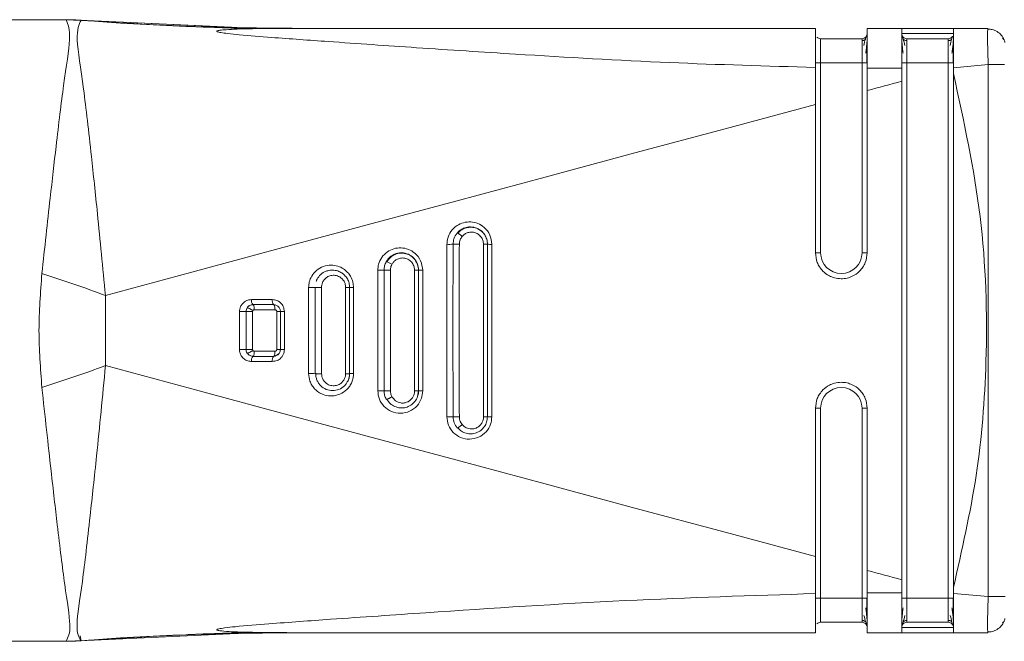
# Model space of a CAD drawing. Header units: millimetres. Extents: x -453 to 1924, y -67 to 428.
# Tile 17 of 72: x -211 to -183, y 391 to 409. Entities that reach past the tile are written whole.
import ezdxf

# ---------------------------------------------------------------- set-up
doc = ezdxf.new("R2010")
doc.units = ezdxf.units.MM

# ---------------------------------------------------------------- blocks, each defined once
blk = doc.blocks.new('Drawing View1')
at = {"color": 7, "linetype": 'Continuous', "lineweight": 18}
for p, q in [((-20.789, 0.265), (-5.415, 0.265)), ((-5.081, 0.256), (-5.419, 0.265)), ((-4.968, 0.248), (-5.419, 0.265)), ((-5.415, 0.265), (-5.413, 0.264)), ((-0.24, 0.029), (-5.009, 0.251)), ((-0.615, 0.047), (-5.009, 0.251)), ((-4.971, 0.248), (-4.971, 0.248)), ((0.547, 0.019), (-1.052, 0.047)), ((0.552, 0.018), (0.053, 0.027)), ((16.311, 0.015), (1.116, 0.015)), ((18.811, 0.015), (17.811, 0.015)), ((20.311, 0.015), (18.811, 0.015)), ((21.311, 0.015), (20.311, 0.015)), ((21.311, 0.015), (21.306, -0.025)), ((17.661, -0.285), (16.461, -0.285)), ((20.311, -0.135), (18.811, -0.135)), ((20.161, -0.285), (18.961, -0.285)), ((16.311, -2.189), (16.311, -1.116)), ((16.461, -0.985), (16.461, -6.485)), ((17.661, -0.985), (16.461, -0.985)), ((17.661, -6.485), (17.661, -0.985)), ((18.961, -0.985), (18.961, -16.485)), ((20.161, -0.985), (18.961, -0.985)), ((20.161, -16.485), (20.161, -0.985)), ((21.32, -1.03), (20.311, -1.124)), ((20.311, -1.124), (20.311, -1.292)), ((21.32, -1.03), (21.32, -16.44)), ((5.631, -6.24), (5.631, -11.23)), ((6.692, -6.235), (6.692, -11.235)), ((6.811, -6.235), (6.692, -6.235)), ((6.811, -6.235), (6.811, -11.235)), ((6.811, -7.777), (6.811, -6.235)), ((6.934, -11.231), (6.934, -6.239)), ((16.311, -6.485), (16.461, -6.485)), ((17.811, -6.485), (17.661, -6.485)), ((3.628, -6.99), (3.628, -10.481)), ((3.811, -10.485), (3.811, -6.985)), ((4.695, -6.985), (4.695, -10.485)), ((4.811, -6.985), (4.695, -6.985)), ((4.811, -6.985), (4.811, -10.485)), ((1.624, -7.489), (1.624, -9.981)), ((1.811, -9.985), (1.811, -7.485)), ((1.999, -9.984), (1.999, -7.485)), ((2.811, -7.485), (2.698, -7.485)), ((2.698, -7.485), (2.698, -9.985)), ((2.811, -7.485), (2.811, -9.985)), ((-4.262, -9.749), (-4.262, -7.721)), ((0.016, -7.987), (-0.01, -7.99)), ((0.011, -7.985), (0.611, -7.985)), ((-0.189, -9.285), (-0.189, -8.185)), ((0.002, -9.285), (0.002, -8.185)), ((0.052, -8.135), (0.651, -8.135)), ((0.701, -8.185), (0.701, -9.285)), ((0.811, -8.185), (0.811, -9.285)), ((0.651, -9.335), (0.052, -9.335)), ((0.811, -9.285), (0.804, -9.285)), ((0.011, -9.485), (0.016, -9.481)), ((0.611, -9.485), (0.011, -9.485)), ((6.811, -11.235), (6.811, -9.684)), ((2.811, -9.985), (2.698, -9.985)), ((4.811, -10.485), (4.695, -10.485)), ((4.781, -10.646), (4.807, -10.485)), ((16.311, -10.985), (16.461, -10.985)), ((16.461, -10.985), (16.461, -16.485)), ((17.661, -16.485), (17.661, -10.985)), ((17.811, -10.985), (17.661, -10.985)), ((6.811, -11.235), (6.692, -11.235)), ((20.311, -16.177), (20.311, -16.346)), ((17.661, -16.485), (16.461, -16.485)), ((17.811, -16.485), (17.661, -16.485)), ((20.161, -16.485), (18.961, -16.485)), ((20.311, -16.485), (20.161, -16.485)), ((21.32, -16.44), (20.311, -16.346)), ((17.661, -17.185), (16.461, -17.185)), ((18.811, -17.258), (18.811, -17.272)), ((18.811, -17.335), (20.311, -17.335)), ((20.161, -17.185), (18.961, -17.185)), ((-5.009, -17.721), (-0.241, -17.499)), ((-5.009, -17.721), (-0.24, -17.499)), ((-4.997, -17.574), (-4.971, -17.717)), ((-1.042, -17.517), (0.552, -17.489)), ((-0.362, -17.505), (0.053, -17.497)), ((16.311, -17.485), (1.116, -17.485)), ((18.811, -17.485), (17.811, -17.485)), ((18.811, -17.485), (20.311, -17.485)), ((21.311, -17.485), (20.311, -17.485)), ((21.305, -17.465), (21.311, -17.485)), ((-20.789, -17.735), (-5.415, -17.735)), ((-5.419, -17.735), (-4.968, -17.718))]:
    blk.add_line(p, q, dxfattribs=at)
at = {"color": 7, "linetype": 'Continuous', "lineweight": 18, "flags": 128}
for points in [[(17.811, -0.985), (17.808, -0.985), (17.8, -0.985), (17.786, -0.985), (17.767, -0.985), (17.744, -0.985), (17.718, -0.985), (17.69, -0.985), (17.661, -0.985)], [(20.311, -0.985), (20.308, -0.985), (20.3, -0.985), (20.286, -0.985), (20.267, -0.985), (20.244, -0.985), (20.218, -0.985), (20.19, -0.985), (20.161, -0.985)], [(17.811, -1.786), (17.936, -1.753), (18.061, -1.719), (18.186, -1.686), (18.311, -1.652), (18.436, -1.619), (18.561, -1.585), (18.686, -1.552), (18.811, -1.518)], [(-4.262, -7.721), (-1.756, -7.045), (0.773, -6.364), (3.324, -5.678), (5.894, -4.986), (8.48, -4.291), (11.08, -3.593), (13.692, -2.892), (16.311, -2.189)], [(-4.262, -9.749), (-1.756, -10.425), (0.773, -11.106), (3.324, -11.793), (5.894, -12.484), (8.48, -13.179), (11.08, -13.878), (13.692, -14.579), (16.311, -15.281)], [(17.811, -15.684), (17.936, -15.717), (18.061, -15.751), (18.186, -15.784), (18.311, -15.818), (18.436, -15.851), (18.561, -15.885), (18.686, -15.918), (18.811, -15.952)]]:
    blk.add_lwpolyline(points, dxfattribs=at)
at = {"color": 7, "linetype": 'Continuous', "lineweight": 18}
for centre, radius, start, end in [((-5.342, -5.311), 5.57, 86.1769, 90.5995), ((1.116, 80.145), 80.13, 265.64339, 269.99986), ((17.661, -0.135), 0.15, 270, 0), ((20.161, -0.135), 0.15, 270, 320.6906), ((5.679, -4.534), 1.706, 268.4051, 274.4186), ((5.684, -93.57), 87.334, 89.7977, 89.91687), ((6.907, -5.205), 1.035, 264.6998, 271.498), ((17.061, -6.485), 0.6, 180, 0), ((3.79, -7.163), 0.428, 54.2171, 78.721), ((-16.074, -39.131), 33.558, 69.391, 72.7177), ((3.678, -5.223), 1.768, 268.361, 274.2988), ((3.715, -123.534), 116.549, 89.86212, 89.95306), ((4.904, -5.93), 1.06, 264.9592, 271.3924), ((1.677, -5.702), 1.789, 268.2904, 274.2827), ((2.902, -6.429), 1.06, 265.0922, 271.3252), ((0.137, -7.872), 0.169, 168.7435, 221.9554), ((0.741, -7.872), 0.172, 168.8508, 221.0261), ((-0.325, -5.123), 3.065, 268.9755, 272.5392), ((-0.252, -187.585), 179.4, 89.91884, 89.97984), ((0.899, -6.512), 1.675, 266.9844, 270.7971), ((-0.325, -12.347), 3.065, 87.4603, 91.0247), ((0.899, -10.958), 1.675, 89.2028, 93.0156), ((0.137, -9.598), 0.169, 138.0445, 191.2565), ((0.741, -9.598), 0.172, 138.9733, 191.1497), ((-16.077, 21.66), 33.558, 287.2885, 290.6152), ((1.677, -11.768), 1.788, 85.7175, 91.7101), ((3.678, -12.248), 1.768, 85.7013, 91.6393), ((4.904, -11.54), 1.06, 88.608, 95.0416), ((17.061, -10.985), 0.6, 0, 180), ((5.679, -12.936), 1.706, 85.5816, 91.5954), ((6.907, -12.265), 1.035, 88.5027, 95.3013), ((17.661, -17.335), 0.15, 359.9966, 90), ((20.161, -17.335), 0.15, 22.4109, 90), ((1.116, -97.615), 80.13, 90.00014, 94.35661), ((-5.342, -12.159), 5.57, 269.4004, 273.8231)]:
    blk.add_arc(centre, radius, start, end, dxfattribs=at)
for points, knots in [([(-6.104, -7.088), (-6.024, -6.344), (-5.882, -5.035), (-5.666, -3.164), (-5.47, -1.499), (-5.234, -0.115), (-5.344, 0.131), (-5.4, 0.259)], [0, 0, 0, 0, 0.1900085, 0.3346503, 0.5383376, 0.7615276, 1, 1, 1, 1]), ([(-5.4, 0.259), (-5.405, 0.261), (-5.414, 0.264), (-5.415, 0.265), (-5.415, 0.265)], [0, 0, 0, 0, 0.561067, 1, 1, 1, 1]), ([(-5.415, 0.265), (-5.332, 0.264), (-5.184, 0.263), (-5.036, 0.253), (-4.971, 0.248)], [0, 0, 0, 0, 0.559994, 1, 1, 1, 1]), ([(-4.262, -7.721), (-4.339, -6.918), (-4.476, -5.499), (-4.698, -3.431), (-4.902, -1.6), (-5.152, -0.101), (-5.033, 0.128), (-4.971, 0.246)], [0, 0, 0, 0, 0.190167, 0.336225, 0.540876, 0.762002, 1, 1, 1, 1]), ([(-4.971, 0.246), (-4.971, 0.247), (-4.971, 0.248), (-4.971, 0.248), (-4.971, 0.248)], [0, 0, 0, 0, 0.556333, 1, 1, 1, 1]), ([(-4.971, 0.248), (-3.796, 0.173), (-1.7, 0.04), (0.401, 0.022), (1.325, 0.015)], [0, 0, 0, 0, 0.560021, 1, 1, 1, 1]), ([(0, 0), (-0.334, 0.012), (-0.981, 0.035), (-1.577, 0.059), (-1.865, 0.071)], [0, 0, 0, 0, 0.515573, 1, 1, 1, 1]), ([(1.116, 0.015), (0.59, 0.014), (-0.047, 0.012), (-0.727, -0.02), (-0.908, -0.035), (-0.984, -0.047), (-1.012, -0.054), (-1.028, -0.06), (-1.037, -0.067), (-1.033, -0.076), (-1.012, -0.085), (-0.974, -0.096), (-0.88, -0.114), (-0.682, -0.14), (-0.196, -0.189), (0.774, -0.266), (2.489, -0.389), (4.849, -0.553), (8.149, -0.768), (12.002, -0.994), (14.904, -1.076), (16.311, -1.116)], [0, 0, 0, 0, 0.079633, 0.096416, 0.106506, 0.108989, 0.110947, 0.112535, 0.113904, 0.115836, 0.117972, 0.120667, 0.124353, 0.135955, 0.15357, 0.20236, 0.286651, 0.417176, 0.562519, 0.787792, 1, 1, 1, 1]), ([(16.311, -0.313), (16.311, -0.22), (16.311, -0.031), (16.311, 0), (16.311, 0.015)], [0, 0, 0, 0, 0.489594, 1, 1, 1, 1]), ([(17.811, -1.136), (17.811, -0.981), (17.811, -0.668), (17.811, -0.293), (17.811, -0.035), (17.811, -0.002), (17.811, 0.015)], [0, 0, 0, 0, 0.249034, 0.499186, 0.749184, 1, 1, 1, 1]), ([(18.811, -1.14), (18.811, -0.981), (18.811, -0.671), (18.811, -0.298), (18.811, -0.037), (18.811, -0.003), (18.811, 0.015)], [0, 0, 0, 0, 0.256857, 0.499427, 0.744777, 1, 1, 1, 1]), ([(20.311, -1.124), (20.311, -0.974), (20.311, -0.674), (20.311, -0.302), (20.311, -0.031), (20.311, 0), (20.311, 0.015)], [0, 0, 0, 0, 0.2502548, 0.5000928, 0.7497763, 1, 1, 1, 1]), ([(16.352, -0.237), (16.353, -0.239), (16.365, -0.256), (16.403, -0.277), (16.442, -0.283), (16.461, -0.285)], [0, 0, 0, 0, 0.038266, 0.519133, 1, 1, 1, 1]), ([(16.461, -0.285), (16.461, -0.296), (16.461, -0.316), (16.461, -0.478), (16.461, -0.71), (16.461, -0.893), (16.461, -0.985)], [0, 0, 0, 0, 0.250154, 0.499436, 0.749043, 1, 1, 1, 1]), ([(17.661, -0.985), (17.661, -0.893), (17.661, -0.71), (17.661, -0.478), (17.661, -0.316), (17.661, -0.296), (17.661, -0.285)], [0, 0, 0, 0, 0.250957, 0.500564, 0.749846, 1, 1, 1, 1]), ([(17.787, -0.216), (17.783, -0.225), (17.774, -0.244), (17.751, -0.321), (17.73, -0.419), (17.717, -0.485)], [0, 0, 0, 0, 0.258386, 0.511098, 1, 1, 1, 1]), ([(17.768, -0.702), (17.775, -0.654), (17.789, -0.557), (17.802, -0.42), (17.81, -0.295), (17.811, -0.232), (17.811, -0.2)], [0, 0, 0, 0, 0.238341, 0.484239, 0.738095, 1, 1, 1, 1]), ([(17.811, -0.313), (17.811, -0.302), (17.811, -0.263), (17.811, -0.241), (17.811, -0.226)], [0, 0, 0, 0, 0.2721124, 1, 1, 1, 1]), ([(18.811, -0.135), (18.811, -0.151), (18.811, -0.18), (18.811, -0.365), (18.811, -0.559), (18.811, -0.756), (18.811, -0.906), (18.811, -0.985)], [0, 0, 0, 0, 0.276095, 0.522512, 0.663133, 0.820821, 1, 1, 1, 1]), ([(18.811, -0.199), (18.811, -0.231), (18.812, -0.293), (18.82, -0.419), (18.833, -0.555), (18.847, -0.653), (18.854, -0.701)], [0, 0, 0, 0, 0.261923, 0.515785, 0.761658, 1, 1, 1, 1]), ([(18.905, -0.482), (18.887, -0.414), (18.859, -0.312), (18.834, -0.224), (18.826, -0.202), (18.821, -0.19)], [0, 0, 0, 0, 0.485076, 0.738499, 1, 1, 1, 1]), ([(18.961, -0.285), (18.961, -0.296), (18.961, -0.316), (18.961, -0.478), (18.961, -0.71), (18.961, -0.893), (18.961, -0.985)], [0, 0, 0, 0, 0.250154, 0.499436, 0.749043, 1, 1, 1, 1]), ([(20.161, -0.985), (20.161, -0.893), (20.161, -0.71), (20.161, -0.478), (20.161, -0.316), (20.161, -0.296), (20.161, -0.285)], [0, 0, 0, 0, 0.250957, 0.500564, 0.749846, 1, 1, 1, 1]), ([(20.287, -0.216), (20.283, -0.225), (20.274, -0.244), (20.251, -0.321), (20.23, -0.419), (20.217, -0.485)], [0, 0, 0, 0, 0.2583861, 0.5110976, 1, 1, 1, 1]), ([(20.268, -0.702), (20.275, -0.654), (20.289, -0.557), (20.302, -0.42), (20.31, -0.295), (20.311, -0.232), (20.311, -0.2)], [0, 0, 0, 0, 0.2383415, 0.4842395, 0.7380948, 1, 1, 1, 1]), ([(21.776, -0.315), (21.752, -0.268), (21.704, -0.175), (21.581, -0.074), (21.44, -0.012), (21.341, -0.007), (21.293, -0.005)], [0, 0, 0, 0, 0.25578, 0.515825, 0.767388, 1, 1, 1, 1]), ([(21.306, -0.025), (21.304, -0.035), (21.298, -0.064), (21.297, -0.276), (21.303, -0.555), (21.311, -0.817), (21.317, -0.959), (21.32, -1.03)], [0, 0, 0, 0, 0.1494708, 0.4291112, 0.7042795, 0.8497025, 1, 1, 1, 1]), ([(21.776, -0.315), (21.752, -0.268), (21.704, -0.175), (21.581, -0.074), (21.447, -0.014), (21.356, -0.009), (21.316, -0.007)], [0, 0, 0, 0, 0.2657914, 0.5360143, 0.7974236, 1, 1, 1, 1]), ([(21.803, -0.394), (21.795, -0.364), (21.779, -0.3), (21.746, -0.281), (21.729, -0.271)], [0, 0, 0, 0, 0.475268, 1, 1, 1, 1]), ([(16.311, -1.116), (16.311, -0.958), (16.311, -0.648), (16.311, -0.424), (16.311, -0.313)], [0, 0, 0, 0, 0.5095325, 1, 1, 1, 1]), ([(16.311, -0.385), (16.311, -0.401), (16.311, -0.46), (16.311, -0.582), (16.311, -0.77), (16.311, -0.91), (16.311, -0.985)], [0, 0, 0, 0, 0.1011808, 0.3670655, 0.6645026, 1, 1, 1, 1]), ([(17.768, -0.298), (17.76, -0.304), (17.745, -0.317), (17.717, -0.33), (17.689, -0.338), (17.67, -0.338), (17.661, -0.339)], [0, 0, 0, 0, 0.262688, 0.519982, 0.767001, 1, 1, 1, 1]), ([(17.801, -0.993), (17.801, -0.94), (17.801, -0.835), (17.801, -0.684), (17.801, -0.543), (17.801, -0.465), (17.801, -0.425)], [0, 0, 0, 0, 0.250243, 0.500316, 0.750205, 1, 1, 1, 1]), ([(18.961, -0.338), (18.952, -0.338), (18.933, -0.337), (18.905, -0.329), (18.877, -0.317), (18.862, -0.304), (18.854, -0.298)], [0, 0, 0, 0, 0.233002, 0.48002, 0.737312, 1, 1, 1, 1]), ([(20.268, -0.298), (20.26, -0.304), (20.245, -0.317), (20.217, -0.33), (20.189, -0.338), (20.17, -0.338), (20.161, -0.339)], [0, 0, 0, 0, 0.262688, 0.519982, 0.767001, 1, 1, 1, 1]), ([(20.301, -0.993), (20.301, -0.94), (20.301, -0.835), (20.301, -0.684), (20.301, -0.543), (20.301, -0.465), (20.301, -0.425)], [0, 0, 0, 0, 0.250243, 0.500316, 0.750205, 1, 1, 1, 1]), ([(17.811, -1.136), (17.811, -1.259), (17.811, -1.475), (17.811, -1.693), (17.811, -1.786)], [0, 0, 0, 0, 0.570582, 1, 1, 1, 1]), ([(17.811, -1.136), (17.999, -1.138), (18.332, -1.14), (18.665, -1.14), (18.811, -1.14)], [0, 0, 0, 0, 0.563222, 1, 1, 1, 1]), ([(18.811, -1.518), (18.811, -1.448), (18.811, -1.322), (18.811, -1.196), (18.811, -1.14)], [0, 0, 0, 0, 0.5536399, 1, 1, 1, 1]), ([(21.794, -1.03), (21.789, -1.03), (21.776, -1.03), (21.675, -1.03), (21.514, -1.03), (21.385, -1.03), (21.32, -1.03)], [0, 0, 0, 0, 0.151362, 0.434241, 0.717121, 1, 1, 1, 1]), ([(20.311, -1.292), (20.611, -2.668), (21.209, -5.415), (21.33, -9.339), (21.046, -12.945), (20.556, -15.099), (20.311, -16.177)], [0, 0, 0, 0, 0.2802402, 0.559855, 0.7796013, 1, 1, 1, 1]), ([(20.311, -1.292), (20.311, -4.071), (20.311, -9.033), (20.311, -13.994), (20.311, -16.177)], [0, 0, 0, 0, 0.559993, 1, 1, 1, 1]), ([(18.811, -15.952), (18.811, -13.257), (18.811, -8.446), (18.811, -3.635), (18.811, -1.518)], [0, 0, 0, 0, 0.560031, 1, 1, 1, 1]), ([(17.811, -1.786), (17.811, -2.664), (17.811, -4.23), (17.811, -5.796), (17.811, -6.485)], [0, 0, 0, 0, 0.560002, 1, 1, 1, 1]), ([(16.311, -6.485), (16.311, -5.683), (16.311, -4.251), (16.311, -2.819), (16.311, -2.189)], [0, 0, 0, 0, 0.559985, 1, 1, 1, 1]), ([(6.934, -6.239), (6.922, -6.147), (6.898, -5.961), (6.734, -5.75), (6.532, -5.627), (6.322, -5.58), (6.111, -5.602), (5.907, -5.694), (5.746, -5.85), (5.648, -6.045), (5.637, -6.178), (5.631, -6.24)], [0, 0, 0, 0, 0.134387, 0.270116, 0.373824, 0.479039, 0.584256, 0.685463, 0.805996, 0.909843, 1, 1, 1, 1]), ([(5.81, -6.235), (5.815, -6.181), (5.825, -6.063), (5.892, -5.966), (5.928, -5.913)], [0, 0, 0, 0, 0.457769, 1, 1, 1, 1]), ([(5.928, -5.913), (5.955, -5.885), (6.011, -5.828), (6.126, -5.764), (6.281, -5.725), (6.454, -5.745), (6.605, -5.821), (6.718, -5.932), (6.796, -6.073), (6.806, -6.182), (6.811, -6.235)], [0, 0, 0, 0, 0.095895, 0.194773, 0.322721, 0.484171, 0.61556, 0.73382, 0.86996, 1, 1, 1, 1]), ([(5.928, -5.913), (5.93, -5.913), (5.933, -5.911), (5.945, -5.916), (5.961, -5.924), (5.979, -5.935), (5.999, -5.949), (6.022, -5.966), (6.049, -5.987), (6.066, -6.002), (6.075, -6.01)], [0, 0, 0, 0, 0.136994, 0.267534, 0.389021, 0.499979, 0.610951, 0.732451, 0.863, 1, 1, 1, 1]), ([(6.806, -6.242), (6.803, -6.192), (6.795, -6.091), (6.727, -5.953), (6.624, -5.842), (6.492, -5.768), (6.345, -5.738), (6.196, -5.753), (6.055, -5.811), (5.983, -5.881), (5.946, -5.916)], [0, 0, 0, 0, 0.124866, 0.249809, 0.374627, 0.499292, 0.623933, 0.748773, 0.874061, 1, 1, 1, 1]), ([(6.076, -6.009), (6.094, -5.99), (6.135, -5.948), (6.218, -5.903), (6.32, -5.88), (6.432, -5.89), (6.538, -5.937), (6.623, -6.017), (6.681, -6.119), (6.689, -6.197), (6.692, -6.235)], [0, 0, 0, 0, 0.093826, 0.204031, 0.329319, 0.463373, 0.598394, 0.732574, 0.866939, 1, 1, 1, 1]), ([(5.81, -11.235), (5.809, -10.299), (5.806, -8.632), (5.809, -6.966), (5.81, -6.235)], [0, 0, 0, 0, 0.561705, 1, 1, 1, 1]), ([(5.992, -11.234), (5.989, -10.298), (5.983, -8.632), (5.989, -6.966), (5.992, -6.236)], [0, 0, 0, 0, 0.561693, 1, 1, 1, 1]), ([(5.992, -6.236), (5.996, -6.193), (6.005, -6.109), (6.053, -6.042), (6.076, -6.009)], [0, 0, 0, 0, 0.522143, 1, 1, 1, 1]), ([(4.93, -6.989), (4.918, -6.895), (4.894, -6.707), (4.726, -6.496), (4.52, -6.374), (4.306, -6.329), (4.094, -6.356), (3.894, -6.451), (3.739, -6.606), (3.644, -6.799), (3.633, -6.929), (3.628, -6.99)], [0, 0, 0, 0, 0.135185, 0.272261, 0.377488, 0.484751, 0.591543, 0.692042, 0.810013, 0.911732, 1, 1, 1, 1]), ([(3.873, -6.743), (3.895, -6.71), (3.938, -6.643), (4.038, -6.559), (4.149, -6.507), (4.264, -6.484), (4.4, -6.485), (4.552, -6.534), (4.694, -6.649), (4.792, -6.801), (4.805, -6.925), (4.811, -6.985)], [0, 0, 0, 0, 0.0887287, 0.1828636, 0.2931615, 0.3657798, 0.4509416, 0.602861, 0.7215481, 0.8644088, 1, 1, 1, 1]), ([(4.735, -6.74), (4.727, -6.722), (4.695, -6.655), (4.594, -6.57), (4.448, -6.502), (4.286, -6.486), (4.129, -6.524), (3.987, -6.609), (3.923, -6.699), (3.892, -6.744)], [0, 0, 0, 0, 0.056988, 0.213687, 0.370114, 0.526557, 0.683434, 0.841164, 1, 1, 1, 1]), ([(16.311, -6.485), (16.321, -6.58), (16.337, -6.725), (16.43, -6.898), (16.541, -7.038), (16.69, -7.147), (16.872, -7.218), (17.048, -7.242), (17.223, -7.224), (17.41, -7.16), (17.57, -7.049), (17.689, -6.904), (17.784, -6.73), (17.8, -6.582), (17.811, -6.485)], [0, 0, 0, 0, 0.1201084, 0.1833772, 0.2486222, 0.3470379, 0.4156022, 0.4969406, 0.5713599, 0.6382175, 0.7488006, 0.8134106, 0.8769066, 1, 1, 1, 1]), ([(2.926, -7.489), (2.923, -7.436), (2.915, -7.323), (2.851, -7.172), (2.755, -7.042), (2.632, -6.938), (2.469, -6.86), (2.267, -6.829), (2.046, -6.869), (1.85, -6.982), (1.713, -7.144), (1.637, -7.318), (1.628, -7.435), (1.624, -7.489)], [0, 0, 0, 0, 0.075669, 0.164787, 0.233499, 0.310956, 0.398367, 0.4985, 0.611916, 0.727202, 0.830679, 0.920924, 1, 1, 1, 1]), ([(3.811, -6.985), (3.814, -6.943), (3.819, -6.858), (3.855, -6.782), (3.873, -6.743)], [0, 0, 0, 0, 0.50105, 1, 1, 1, 1]), ([(3.996, -6.986), (3.998, -6.951), (4.003, -6.892), (4.029, -6.839), (4.04, -6.816)], [0, 0, 0, 0, 0.573714, 1, 1, 1, 1]), ([(4.04, -6.816), (4.054, -6.794), (4.085, -6.745), (4.158, -6.684), (4.258, -6.639), (4.38, -6.629), (4.504, -6.664), (4.608, -6.743), (4.681, -6.855), (4.691, -6.942), (4.695, -6.985)], [0, 0, 0, 0, 0.084422, 0.185892, 0.306091, 0.441556, 0.582282, 0.721931, 0.861634, 1, 1, 1, 1]), ([(4.807, -6.993), (4.804, -6.937), (4.8, -6.846), (4.753, -6.77), (4.735, -6.74)], [0, 0, 0, 0, 0.610837, 1, 1, 1, 1]), ([(-6.104, -10.382), (-6.147, -9.833), (-6.231, -8.735), (-6.147, -7.637), (-6.104, -7.088)], [0, 0, 0, 0, 0.4999724, 1, 1, 1, 1]), ([(1.842, -7.312), (1.846, -7.302), (1.87, -7.241), (1.941, -7.135), (2.061, -7.044), (2.192, -6.994), (2.324, -6.978), (2.464, -7.002), (2.581, -7.059), (2.676, -7.136), (2.751, -7.235), (2.802, -7.357), (2.808, -7.443), (2.811, -7.485)], [0, 0, 0, 0, 0.0236084, 0.1396056, 0.2697524, 0.340778, 0.4429848, 0.5541538, 0.6464589, 0.720712, 0.8173315, 0.9103731, 1, 1, 1, 1]), ([(1.999, -7.485), (2, -7.463), (2.003, -7.414), (2.029, -7.333), (2.081, -7.252), (2.163, -7.182), (2.271, -7.136), (2.4, -7.13), (2.543, -7.179), (2.643, -7.28), (2.691, -7.394), (2.696, -7.455), (2.698, -7.485)], [0, 0, 0, 0, 0.058992, 0.132132, 0.227579, 0.317583, 0.425083, 0.546249, 0.671117, 0.835444, 0.918174, 1, 1, 1, 1]), ([(3.996, -10.485), (3.994, -9.836), (3.992, -8.67), (3.994, -7.503), (3.996, -6.986)], [0, 0, 0, 0, 0.555969, 1, 1, 1, 1]), ([(4.811, -10.485), (4.811, -9.802), (4.811, -8.635), (4.811, -7.468), (4.811, -6.985)], [0, 0, 0, 0, 0.585648, 1, 1, 1, 1]), ([(4.93, -10.481), (4.93, -9.799), (4.929, -8.635), (4.93, -7.471), (4.93, -6.989)], [0, 0, 0, 0, 0.585647, 1, 1, 1, 1]), ([(1.811, -7.485), (1.812, -7.485), (1.815, -7.485), (1.829, -7.485), (1.848, -7.485), (1.871, -7.485), (1.897, -7.485), (1.928, -7.485), (1.963, -7.485), (1.987, -7.485), (1.999, -7.485)], [0, 0, 0, 0, 0.137223, 0.267433, 0.387963, 0.497455, 0.608552, 0.730615, 0.862046, 1, 1, 1, 1]), ([(2.811, -9.985), (2.811, -9.503), (2.811, -8.669), (2.811, -7.836), (2.811, -7.485)], [0, 0, 0, 0, 0.578624, 1, 1, 1, 1]), ([(2.926, -9.981), (2.926, -9.501), (2.926, -8.67), (2.926, -7.839), (2.926, -7.489)], [0, 0, 0, 0, 0.578625, 1, 1, 1, 1]), ([(-0.029, -7.839), (-0.058, -7.841), (-0.121, -7.846), (-0.215, -7.886), (-0.295, -7.952), (-0.348, -8.035), (-0.375, -8.113), (-0.378, -8.164), (-0.38, -8.188)], [0, 0, 0, 0, 0.162686, 0.346492, 0.557609, 0.726171, 0.874109, 1, 1, 1, 1]), ([(0.015, -7.988), (0.002, -7.988), (-0.025, -7.989), (-0.064, -8.001), (-0.095, -8.015), (-0.11, -8.028), (-0.114, -8.032)], [0, 0, 0, 0, 0.275568, 0.577942, 0.880948, 1, 1, 1, 1]), ([(0.572, -7.839), (0.459, -7.839), (0.259, -7.839), (0.059, -7.839), (-0.029, -7.839)], [0, 0, 0, 0, 0.5619577, 1, 1, 1, 1]), ([(0.922, -8.187), (0.916, -8.137), (0.903, -8.037), (0.815, -7.926), (0.701, -7.853), (0.618, -7.844), (0.572, -7.839)], [0, 0, 0, 0, 0.27039, 0.535775, 0.744539, 1, 1, 1, 1]), ([(-0.38, -8.188), (-0.38, -8.392), (-0.38, -8.757), (-0.38, -9.122), (-0.38, -9.282)], [0, 0, 0, 0, 0.560123, 1, 1, 1, 1]), ([(-0.189, -8.185), (-0.188, -8.165), (-0.184, -8.127), (-0.166, -8.094), (-0.158, -8.078)], [0, 0, 0, 0, 0.542875, 1, 1, 1, 1]), ([(-0.158, -8.078), (-0.157, -8.077), (-0.154, -8.075), (-0.142, -8.077), (-0.125, -8.083), (-0.101, -8.093), (-0.074, -8.107), (-0.044, -8.124), (-0.016, -8.141), (0.002, -8.153), (0.01, -8.158)], [0, 0, 0, 0, 0.113772, 0.23665, 0.366446, 0.500001, 0.633555, 0.763351, 0.886228, 1, 1, 1, 1]), ([(0.002, -8.185), (0.002, -8.18), (0.003, -8.171), (0.008, -8.162), (0.01, -8.158)], [0, 0, 0, 0, 0.514525, 1, 1, 1, 1]), ([(0.01, -8.158), (0.012, -8.155), (0.017, -8.149), (0.027, -8.141), (0.039, -8.136), (0.048, -8.135), (0.052, -8.135)], [0, 0, 0, 0, 0.229475, 0.460672, 0.730808, 1, 1, 1, 1]), ([(0.808, -8.186), (0.807, -8.172), (0.806, -8.145), (0.793, -8.106), (0.772, -8.07), (0.745, -8.04), (0.713, -8.016), (0.677, -8), (0.645, -7.992), (0.627, -7.992), (0.621, -7.992)], [0, 0, 0, 0, 0.136117, 0.27231, 0.408174, 0.543208, 0.67737, 0.810754, 0.943671, 1, 1, 1, 1]), ([(0.651, -8.135), (0.657, -8.136), (0.668, -8.137), (0.682, -8.145), (0.691, -8.154), (0.697, -8.163), (0.701, -8.174), (0.701, -8.181), (0.701, -8.185)], [0, 0, 0, 0, 0.2216346, 0.4400982, 0.584189, 0.7205944, 0.8567161, 1, 1, 1, 1]), ([(0.922, -9.283), (0.922, -9.082), (0.922, -8.716), (0.922, -8.351), (0.922, -8.187)], [0, 0, 0, 0, 0.551131, 1, 1, 1, 1]), ([(-0.38, -9.282), (-0.378, -9.312), (-0.373, -9.376), (-0.329, -9.474), (-0.25, -9.562), (-0.143, -9.62), (-0.065, -9.628), (-0.029, -9.631)], [0, 0, 0, 0, 0.15664, 0.347141, 0.566253, 0.797598, 1, 1, 1, 1]), ([(-0.158, -9.392), (-0.167, -9.375), (-0.185, -9.342), (-0.188, -9.304), (-0.189, -9.285)], [0, 0, 0, 0, 0.495741, 1, 1, 1, 1]), ([(-0.189, -9.285), (-0.188, -9.285), (-0.186, -9.285), (-0.173, -9.285), (-0.154, -9.285), (-0.127, -9.285), (-0.096, -9.285), (-0.062, -9.285), (-0.029, -9.285), (-0.008, -9.285), (0.002, -9.285)], [0, 0, 0, 0, 0.113929, 0.236843, 0.366573, 0.5, 0.633427, 0.763157, 0.886071, 1, 1, 1, 1]), ([(-0.158, -9.392), (-0.157, -9.393), (-0.154, -9.395), (-0.142, -9.393), (-0.125, -9.387), (-0.101, -9.377), (-0.074, -9.363), (-0.044, -9.346), (-0.016, -9.329), (0.002, -9.317), (0.01, -9.312)], [0, 0, 0, 0, 0.113774, 0.236652, 0.366448, 0.500002, 0.633556, 0.763352, 0.886228, 1, 1, 1, 1]), ([(-0.15, -9.389), (-0.139, -9.404), (-0.119, -9.433), (-0.074, -9.463), (-0.029, -9.481), (0.002, -9.482), (0.016, -9.483)], [0, 0, 0, 0, 0.267922, 0.531824, 0.792487, 1, 1, 1, 1]), ([(0.01, -9.312), (0.007, -9.307), (0.003, -9.299), (0.002, -9.289), (0.002, -9.285)], [0, 0, 0, 0, 0.556659, 1, 1, 1, 1]), ([(0.052, -9.335), (0.048, -9.335), (0.041, -9.334), (0.029, -9.33), (0.018, -9.323), (0.013, -9.315), (0.01, -9.312)], [0, 0, 0, 0, 0.2307988, 0.45919, 0.7320226, 1, 1, 1, 1]), ([(0.016, -9.481), (0.02, -9.48), (0.029, -9.475), (0.041, -9.443), (0.05, -9.394), (0.052, -9.355), (0.052, -9.335)], [0, 0, 0, 0, 0.182912, 0.455275, 0.727637, 1, 1, 1, 1]), ([(0.572, -9.631), (0.619, -9.626), (0.711, -9.615), (0.811, -9.545), (0.874, -9.466), (0.914, -9.383), (0.919, -9.318), (0.922, -9.283)], [0, 0, 0, 0, 0.261453, 0.508983, 0.649421, 0.811251, 1, 1, 1, 1]), ([(0.621, -9.478), (0.627, -9.478), (0.645, -9.478), (0.677, -9.47), (0.713, -9.454), (0.745, -9.43), (0.772, -9.4), (0.793, -9.365), (0.806, -9.325), (0.807, -9.298), (0.808, -9.284)], [0, 0, 0, 0, 0.056351, 0.189271, 0.322658, 0.456811, 0.59185, 0.727707, 0.863912, 1, 1, 1, 1]), ([(0.626, -9.464), (0.637, -9.464), (0.661, -9.463), (0.696, -9.452), (0.727, -9.435), (0.755, -9.412), (0.778, -9.382), (0.795, -9.348), (0.804, -9.315), (0.804, -9.294), (0.804, -9.285)], [0, 0, 0, 0, 0.127996, 0.256077, 0.384726, 0.514235, 0.6447, 0.77607, 0.907997, 1, 1, 1, 1]), ([(0.701, -9.285), (0.701, -9.291), (0.7, -9.302), (0.691, -9.316), (0.682, -9.325), (0.673, -9.331), (0.662, -9.334), (0.655, -9.335), (0.651, -9.335)], [0, 0, 0, 0, 0.217305, 0.430777, 0.575827, 0.714334, 0.853388, 1, 1, 1, 1]), ([(0.804, -9.285), (0.804, -9.285), (0.801, -9.285), (0.781, -9.285), (0.747, -9.285), (0.717, -9.285), (0.701, -9.285)], [0, 0, 0, 0, 0.026954, 0.351303, 0.675651, 1, 1, 1, 1]), ([(-0.029, -9.631), (0.083, -9.631), (0.283, -9.631), (0.483, -9.631), (0.572, -9.631)], [0, 0, 0, 0, 0.558055, 1, 1, 1, 1]), ([(-4.971, -17.717), (-5.033, -17.618), (-5.155, -17.425), (-4.932, -16.101), (-4.732, -14.345), (-4.497, -12.187), (-4.348, -10.639), (-4.262, -9.749)], [0, 0, 0, 0, 0.215583, 0.4246848, 0.6335297, 0.7894029, 1, 1, 1, 1]), ([(1.624, -9.981), (1.632, -10.056), (1.643, -10.174), (1.716, -10.319), (1.77, -10.393), (1.835, -10.46), (1.913, -10.525), (2.061, -10.601), (2.231, -10.636), (2.397, -10.623), (2.565, -10.572), (2.711, -10.476), (2.819, -10.346), (2.88, -10.231), (2.919, -10.108), (2.924, -10.023), (2.926, -9.981)], [0, 0, 0, 0, 0.108868, 0.170073, 0.235648, 0.243541, 0.308214, 0.38546, 0.48989, 0.563467, 0.631506, 0.750347, 0.814407, 0.877392, 0.939244, 1, 1, 1, 1]), ([(1.811, -9.985), (1.812, -9.985), (1.814, -9.985), (1.821, -9.985), (1.828, -9.985), (1.829, -9.985)], [0, 0, 0, 0, 0.445046, 0.925147, 1, 1, 1, 1]), ([(1.829, -9.974), (1.83, -10.008), (1.834, -10.074), (1.863, -10.171), (1.91, -10.258), (1.993, -10.36), (2.129, -10.451), (2.319, -10.488), (2.509, -10.452), (2.643, -10.361), (2.717, -10.277), (2.739, -10.234), (2.746, -10.22)], [0, 0, 0, 0, 0.075886, 0.151571, 0.226946, 0.301943, 0.45009, 0.597139, 0.743746, 0.890512, 0.964424, 1, 1, 1, 1]), ([(1.829, -9.985), (1.834, -9.985), (1.845, -9.985), (1.871, -9.985), (1.902, -9.985), (1.935, -9.985), (1.968, -9.985), (1.989, -9.985), (1.999, -9.985)], [0, 0, 0, 0, 0.148617, 0.327954, 0.507287, 0.681651, 0.84686, 1, 1, 1, 1]), ([(2.698, -9.985), (2.697, -10.007), (2.694, -10.056), (2.668, -10.137), (2.616, -10.218), (2.534, -10.288), (2.427, -10.334), (2.297, -10.34), (2.154, -10.291), (2.054, -10.19), (2.006, -10.076), (2.001, -10.015), (1.999, -9.984)], [0, 0, 0, 0, 0.05889, 0.131984, 0.227373, 0.317308, 0.424713, 0.545782, 0.670567, 0.834795, 0.917467, 1, 1, 1, 1]), ([(2.811, -9.985), (2.809, -10.02), (2.804, -10.089), (2.781, -10.172), (2.753, -10.212), (2.745, -10.223)], [0, 0, 0, 0, 0.414742, 0.836034, 1, 1, 1, 1]), ([(2.746, -10.22), (2.755, -10.205), (2.779, -10.163), (2.802, -10.083), (2.806, -10.018), (2.808, -9.985)], [0, 0, 0, 0, 0.20608, 0.603144, 1, 1, 1, 1]), ([(2.926, -9.981), (2.911, -9.982), (2.881, -9.982), (2.844, -9.983), (2.817, -9.984), (2.813, -9.985), (2.811, -9.985)], [0, 0, 0, 0, 0.243609, 0.467621, 0.72131, 1, 1, 1, 1]), ([(17.811, -10.985), (17.8, -10.888), (17.784, -10.741), (17.689, -10.566), (17.57, -10.421), (17.41, -10.31), (17.223, -10.246), (17.048, -10.228), (16.872, -10.252), (16.69, -10.323), (16.541, -10.433), (16.43, -10.572), (16.337, -10.746), (16.321, -10.89), (16.311, -10.985)], [0, 0, 0, 0, 0.123082, 0.18658, 0.251196, 0.361764, 0.428626, 0.503058, 0.584391, 0.652955, 0.751381, 0.816619, 0.879885, 1, 1, 1, 1]), ([(-5.4, -17.729), (-5.343, -17.622), (-5.231, -17.41), (-5.441, -16.184), (-5.633, -14.585), (-5.86, -12.635), (-6.015, -11.208), (-6.104, -10.382)], [0, 0, 0, 0, 0.215496, 0.427053, 0.635274, 0.788728, 1, 1, 1, 1]), ([(3.628, -10.481), (3.637, -10.564), (3.657, -10.732), (3.805, -10.948), (4.022, -11.096), (4.288, -11.148), (4.557, -11.089), (4.773, -10.929), (4.907, -10.712), (4.922, -10.555), (4.93, -10.481)], [0, 0, 0, 0, 0.121562, 0.244482, 0.372443, 0.505911, 0.640023, 0.770914, 0.893144, 1, 1, 1, 1]), ([(3.811, -10.485), (3.812, -10.485), (3.814, -10.485), (3.826, -10.485), (3.845, -10.485), (3.871, -10.485), (3.901, -10.485), (3.933, -10.485), (3.965, -10.485), (3.986, -10.485), (3.996, -10.485)], [0, 0, 0, 0, 0.11449, 0.237535, 0.367026, 0.499999, 0.632972, 0.762464, 0.885509, 1, 1, 1, 1]), ([(3.873, -10.727), (3.855, -10.689), (3.819, -10.612), (3.814, -10.527), (3.811, -10.485)], [0, 0, 0, 0, 0.499024, 1, 1, 1, 1]), ([(4.04, -10.654), (4.025, -10.623), (4, -10.569), (3.997, -10.509), (3.996, -10.485)], [0, 0, 0, 0, 0.584591, 1, 1, 1, 1]), ([(4.695, -10.485), (4.694, -10.504), (4.692, -10.546), (4.674, -10.614), (4.633, -10.692), (4.569, -10.76), (4.486, -10.81), (4.393, -10.837), (4.274, -10.836), (4.136, -10.784), (4.072, -10.698), (4.04, -10.654)], [0, 0, 0, 0, 0.060974, 0.134031, 0.226048, 0.34221, 0.435268, 0.540822, 0.65477, 0.828002, 1, 1, 1, 1]), ([(4.811, -10.485), (4.81, -10.521), (4.808, -10.577), (4.788, -10.629), (4.781, -10.647)], [0, 0, 0, 0, 0.6456853, 1, 1, 1, 1]), ([(3.873, -10.727), (3.875, -10.727), (3.877, -10.729), (3.884, -10.728), (3.891, -10.726), (3.893, -10.725)], [0, 0, 0, 0, 0.423239, 0.879262, 1, 1, 1, 1]), ([(3.888, -10.719), (3.919, -10.764), (3.981, -10.856), (4.122, -10.943), (4.279, -10.983), (4.44, -10.97), (4.59, -10.905), (4.706, -10.793), (4.772, -10.699), (4.781, -10.646), (4.781, -10.646)], [0, 0, 0, 0, 0.144578, 0.288075, 0.430723, 0.572903, 0.714997, 0.857266, 0.999733, 1, 1, 1, 1]), ([(3.893, -10.725), (3.897, -10.724), (3.906, -10.721), (3.928, -10.712), (3.955, -10.7), (3.984, -10.685), (4.013, -10.67), (4.031, -10.659), (4.04, -10.654)], [0, 0, 0, 0, 0.132947, 0.315428, 0.497904, 0.675414, 0.84376, 1, 1, 1, 1]), ([(16.311, -15.281), (16.311, -14.479), (16.311, -13.047), (16.311, -11.615), (16.311, -10.985)], [0, 0, 0, 0, 0.5600153, 1, 1, 1, 1]), ([(17.811, -10.985), (17.811, -11.862), (17.811, -13.428), (17.811, -14.994), (17.811, -15.684)], [0, 0, 0, 0, 0.559975, 1, 1, 1, 1]), ([(5.631, -11.23), (5.641, -11.314), (5.661, -11.482), (5.809, -11.698), (6.026, -11.846), (6.291, -11.898), (6.558, -11.839), (6.775, -11.681), (6.91, -11.464), (6.926, -11.305), (6.934, -11.231)], [0, 0, 0, 0, 0.12211, 0.245335, 0.372955, 0.505082, 0.637903, 0.768428, 0.891679, 1, 1, 1, 1]), ([(5.81, -11.235), (5.812, -11.235), (5.815, -11.235), (5.827, -11.235), (5.846, -11.235), (5.87, -11.235), (5.9, -11.234), (5.931, -11.234), (5.962, -11.234), (5.982, -11.234), (5.992, -11.234)], [0, 0, 0, 0, 0.115075, 0.238255, 0.367497, 0.5, 0.632503, 0.761746, 0.884925, 1, 1, 1, 1]), ([(5.934, -11.563), (5.898, -11.514), (5.828, -11.416), (5.816, -11.295), (5.81, -11.235)], [0, 0, 0, 0, 0.501133, 1, 1, 1, 1]), ([(5.942, -11.548), (5.978, -11.584), (6.049, -11.656), (6.189, -11.715), (6.338, -11.733), (6.486, -11.704), (6.618, -11.632), (6.723, -11.523), (6.793, -11.386), (6.802, -11.285), (6.806, -11.235)], [0, 0, 0, 0, 0.126134, 0.251556, 0.376473, 0.501136, 0.625765, 0.750491, 0.875295, 1, 1, 1, 1]), ([(6.076, -11.461), (6.049, -11.421), (6.002, -11.352), (5.995, -11.269), (5.992, -11.234)], [0, 0, 0, 0, 0.583209, 1, 1, 1, 1]), ([(6.692, -11.235), (6.691, -11.253), (6.69, -11.292), (6.673, -11.355), (6.639, -11.428), (6.575, -11.504), (6.473, -11.569), (6.337, -11.595), (6.188, -11.564), (6.113, -11.495), (6.076, -11.461)], [0, 0, 0, 0, 0.062202, 0.135737, 0.227017, 0.340978, 0.481272, 0.64725, 0.824568, 1, 1, 1, 1]), ([(5.928, -11.557), (5.93, -11.557), (5.933, -11.559), (5.939, -11.557), (5.946, -11.554), (5.947, -11.553)], [0, 0, 0, 0, 0.426527, 0.884468, 1, 1, 1, 1]), ([(5.947, -11.553), (5.951, -11.551), (5.96, -11.547), (5.979, -11.535), (6.002, -11.519), (6.028, -11.5), (6.052, -11.48), (6.068, -11.467), (6.075, -11.46)], [0, 0, 0, 0, 0.134562, 0.316273, 0.49797, 0.674967, 0.843263, 1, 1, 1, 1]), ([(16.311, -16.354), (16.311, -16.15), (16.311, -15.796), (16.311, -15.435), (16.311, -15.281)], [0, 0, 0, 0, 0.576678, 1, 1, 1, 1]), ([(17.811, -15.684), (17.811, -15.803), (17.811, -16.021), (17.811, -16.237), (17.811, -16.334)], [0, 0, 0, 0, 0.5493, 1, 1, 1, 1]), ([(18.811, -16.331), (18.811, -16.259), (18.811, -16.133), (18.811, -16.007), (18.811, -15.952)], [0, 0, 0, 0, 0.566355, 1, 1, 1, 1]), ([(16.311, -16.354), (14.473, -16.411), (10.697, -16.529), (6.013, -16.839), (2.573, -17.075), (0.733, -17.207), (-0.296, -17.289), (-0.774, -17.341), (-0.947, -17.367), (-1.015, -17.385), (-1.036, -17.396), (-1.036, -17.406), (-1.015, -17.416), (-0.975, -17.425), (-0.915, -17.433), (-0.765, -17.448), (-0.42, -17.466), (0.233, -17.482), (0.782, -17.484), (1.116, -17.485)], [0, 0, 0, 0, 0.277155, 0.569443, 0.709642, 0.801656, 0.852577, 0.869317, 0.879228, 0.882226, 0.884534, 0.88657, 0.888768, 0.891502, 0.895083, 0.899771, 0.916626, 0.949186, 1, 1, 1, 1]), ([(16.311, -17.152), (16.311, -17.042), (16.311, -16.818), (16.311, -16.511), (16.311, -16.354)], [0, 0, 0, 0, 0.490418, 1, 1, 1, 1]), ([(16.311, -16.485), (16.311, -16.555), (16.311, -16.687), (16.311, -16.868), (16.311, -16.997), (16.311, -17.062), (16.311, -17.085)], [0, 0, 0, 0, 0.315244, 0.594195, 0.858802, 1, 1, 1, 1]), ([(16.461, -16.485), (16.461, -16.577), (16.461, -16.761), (16.461, -16.992), (16.461, -17.154), (16.461, -17.175), (16.461, -17.185)], [0, 0, 0, 0, 0.250957, 0.500564, 0.749846, 1, 1, 1, 1]), ([(17.661, -17.185), (17.661, -17.175), (17.661, -17.154), (17.661, -16.992), (17.661, -16.761), (17.661, -16.577), (17.661, -16.485)], [0, 0, 0, 0, 0.250154, 0.499436, 0.749043, 1, 1, 1, 1]), ([(17.801, -17.047), (17.801, -17.008), (17.801, -16.929), (17.801, -16.787), (17.801, -16.636), (17.801, -16.53), (17.801, -16.478)], [0, 0, 0, 0, 0.249951, 0.499867, 0.749923, 1, 1, 1, 1]), ([(18.811, -16.331), (18.626, -16.331), (18.292, -16.331), (17.959, -16.333), (17.811, -16.334)], [0, 0, 0, 0, 0.556487, 1, 1, 1, 1]), ([(17.811, -17.485), (17.811, -17.468), (17.811, -17.435), (17.811, -17.177), (17.811, -16.802), (17.811, -16.49), (17.811, -16.334)], [0, 0, 0, 0, 0.250822, 0.500825, 0.750972, 1, 1, 1, 1]), ([(17.811, -17.247), (17.811, -17.234), (17.811, -17.197), (17.811, -17.096), (17.811, -16.943), (17.811, -16.739), (17.811, -16.571), (17.811, -16.485)], [0, 0, 0, 0, 0.104707, 0.30425, 0.474972, 0.729772, 1, 1, 1, 1]), ([(18.811, -17.485), (18.811, -17.468), (18.811, -17.433), (18.811, -17.172), (18.811, -16.799), (18.811, -16.49), (18.811, -16.331)], [0, 0, 0, 0, 0.255216, 0.500584, 0.743135, 1, 1, 1, 1]), ([(18.811, -16.485), (18.811, -16.607), (18.811, -16.839), (18.811, -17.083), (18.811, -17.228), (18.811, -17.316), (18.811, -17.329), (18.811, -17.335)], [0, 0, 0, 0, 0.274402, 0.520197, 0.661354, 0.819855, 1, 1, 1, 1]), ([(18.961, -16.485), (18.961, -16.577), (18.961, -16.761), (18.961, -16.992), (18.961, -17.154), (18.961, -17.175), (18.961, -17.185)], [0, 0, 0, 0, 0.250957, 0.500564, 0.749846, 1, 1, 1, 1]), ([(20.161, -17.185), (20.161, -17.175), (20.161, -17.154), (20.161, -16.992), (20.161, -16.761), (20.161, -16.577), (20.161, -16.485)], [0, 0, 0, 0, 0.250154, 0.499436, 0.749043, 1, 1, 1, 1]), ([(20.301, -17.047), (20.301, -17.008), (20.301, -16.929), (20.301, -16.787), (20.301, -16.636), (20.301, -16.53), (20.301, -16.478)], [0, 0, 0, 0, 0.249951, 0.499867, 0.749923, 1, 1, 1, 1]), ([(20.311, -17.485), (20.311, -17.47), (20.311, -17.439), (20.311, -17.169), (20.311, -16.797), (20.311, -16.496), (20.311, -16.346)], [0, 0, 0, 0, 0.250098, 0.499887, 0.749619, 1, 1, 1, 1]), ([(21.32, -16.44), (21.317, -16.511), (21.311, -16.653), (21.303, -16.914), (21.297, -17.201), (21.299, -17.384), (21.303, -17.458), (21.305, -17.465), (21.305, -17.465)], [0, 0, 0, 0, 0.150115, 0.295394, 0.570392, 0.849744, 0.993795, 1, 1, 1, 1]), ([(17.811, -17.269), (17.811, -17.237), (17.81, -17.174), (17.802, -17.049), (17.789, -16.914), (17.775, -16.817), (17.768, -16.769)], [0, 0, 0, 0, 0.262074, 0.516005, 0.761849, 1, 1, 1, 1]), ([(18.854, -16.769), (18.847, -16.817), (18.833, -16.913), (18.82, -17.048), (18.812, -17.173), (18.811, -17.236), (18.811, -17.268)], [0, 0, 0, 0, 0.238216, 0.484063, 0.737999, 1, 1, 1, 1]), ([(20.311, -17.269), (20.311, -17.237), (20.31, -17.174), (20.302, -17.049), (20.289, -16.914), (20.275, -16.817), (20.268, -16.769)], [0, 0, 0, 0, 0.262074, 0.516005, 0.761849, 1, 1, 1, 1]), ([(17.717, -16.988), (17.735, -17.055), (17.762, -17.158), (17.788, -17.245), (17.796, -17.268), (17.8, -17.279)], [0, 0, 0, 0, 0.485153, 0.738595, 1, 1, 1, 1]), ([(18.822, -17.279), (18.826, -17.267), (18.834, -17.245), (18.86, -17.158), (18.887, -17.055), (18.905, -16.988)], [0, 0, 0, 0, 0.261439, 0.514813, 1, 1, 1, 1]), ([(20.217, -16.988), (20.235, -17.055), (20.262, -17.158), (20.288, -17.245), (20.296, -17.268), (20.3, -17.279)], [0, 0, 0, 0, 0.4851532, 0.7385948, 1, 1, 1, 1]), ([(21.729, -17.199), (21.746, -17.189), (21.779, -17.17), (21.795, -17.106), (21.803, -17.076)], [0, 0, 0, 0, 0.524785, 1, 1, 1, 1]), ([(16.311, -17.485), (16.311, -17.469), (16.311, -17.439), (16.311, -17.246), (16.311, -17.152)], [0, 0, 0, 0, 0.510429, 1, 1, 1, 1]), ([(16.352, -17.233), (16.353, -17.232), (16.365, -17.214), (16.403, -17.193), (16.442, -17.188), (16.461, -17.185)], [0, 0, 0, 0, 0.038293, 0.519146, 1, 1, 1, 1]), ([(17.661, -17.132), (17.67, -17.132), (17.689, -17.133), (17.717, -17.141), (17.745, -17.153), (17.76, -17.166), (17.768, -17.172)], [0, 0, 0, 0, 0.233003, 0.480022, 0.737313, 1, 1, 1, 1]), ([(18.854, -17.172), (18.862, -17.166), (18.877, -17.153), (18.905, -17.141), (18.933, -17.133), (18.952, -17.132), (18.961, -17.132)], [0, 0, 0, 0, 0.262684, 0.519976, 0.766996, 1, 1, 1, 1]), ([(20.161, -17.132), (20.17, -17.132), (20.189, -17.133), (20.217, -17.141), (20.245, -17.153), (20.26, -17.166), (20.268, -17.172)], [0, 0, 0, 0, 0.233003, 0.480022, 0.737313, 1, 1, 1, 1]), ([(21.293, -17.465), (21.341, -17.463), (21.44, -17.458), (21.581, -17.396), (21.704, -17.295), (21.752, -17.202), (21.776, -17.156)], [0, 0, 0, 0, 0.232612, 0.484175, 0.74422, 1, 1, 1, 1]), ([(-4.971, -17.719), (-3.796, -17.644), (-1.7, -17.51), (0.401, -17.493), (1.325, -17.485)], [0, 0, 0, 0, 0.560021, 1, 1, 1, 1]), ([(-1.865, -17.541), (-1.576, -17.529), (-0.981, -17.505), (-0.333, -17.482), (0, -17.47)], [0, 0, 0, 0, 0.484427, 1, 1, 1, 1]), ([(-5.415, -17.735), (-5.332, -17.734), (-5.184, -17.733), (-5.036, -17.723), (-4.971, -17.719)], [0, 0, 0, 0, 0.559994, 1, 1, 1, 1]), ([(-5.415, -17.735), (-5.415, -17.735), (-5.413, -17.734), (-5.404, -17.73), (-5.4, -17.729)], [0, 0, 0, 0, 0.558771, 1, 1, 1, 1]), ([(-4.971, -17.719), (-4.971, -17.718), (-4.971, -17.718), (-4.971, -17.717), (-4.971, -17.717)], [0, 0, 0, 0, 0.56272, 1, 1, 1, 1])]:
    blk.add_open_spline(points, degree=3, knots=knots, dxfattribs=at)
for points in [[(18.811, -0.135), (18.813, -0.155), (18.818, -0.194), (18.852, -0.244), (18.902, -0.278), (18.941, -0.283), (18.961, -0.285)], [(16.311, -0.985), (16.313, -0.985), (16.318, -0.985), (16.352, -0.985), (16.402, -0.985), (16.441, -0.985), (16.461, -0.985)], [(18.811, -0.985), (18.813, -0.985), (18.818, -0.985), (18.852, -0.985), (18.902, -0.985), (18.941, -0.985), (18.961, -0.985)], [(-0.158, -8.078), (-0.148, -8.065), (-0.128, -8.038), (-0.087, -8.008), (-0.039, -7.989), (-0.006, -7.986), (0.011, -7.985)], [(0.011, -7.985), (0.016, -7.987), (0.027, -7.992), (0.041, -8.027), (0.05, -8.076), (0.052, -8.115), (0.052, -8.135)], [(0.611, -7.985), (0.616, -7.987), (0.627, -7.992), (0.64, -8.027), (0.649, -8.076), (0.651, -8.115), (0.651, -8.135)], [(0.811, -8.185), (0.809, -8.185), (0.806, -8.185), (0.782, -8.185), (0.747, -8.185), (0.716, -8.185), (0.701, -8.185)], [(0.611, -9.485), (0.616, -9.483), (0.627, -9.478), (0.64, -9.444), (0.649, -9.394), (0.651, -9.355), (0.651, -9.335)], [(16.311, -16.485), (16.313, -16.485), (16.318, -16.485), (16.352, -16.485), (16.402, -16.485), (16.441, -16.485), (16.461, -16.485)], [(18.811, -16.485), (18.813, -16.485), (18.818, -16.485), (18.852, -16.485), (18.902, -16.485), (18.941, -16.485), (18.961, -16.485)], [(21.811, -16.44), (21.804, -16.44), (21.789, -16.44), (21.676, -16.44), (21.514, -16.44), (21.385, -16.44), (21.32, -16.44)], [(18.811, -17.335), (18.813, -17.315), (18.818, -17.276), (18.852, -17.227), (18.902, -17.192), (18.941, -17.187), (18.961, -17.185)]]:
    blk.add_open_spline(points, degree=3, dxfattribs=at)

msp = doc.modelspace()

# ---------------------------------------------------------------- block references
at = {"color": 7, "linetype": 'Continuous', "lineweight": 18}
msp.add_blockref('Drawing View1', (-204.512, 408.877), dxfattribs=at)

doc.saveas('drawing.dxf')
